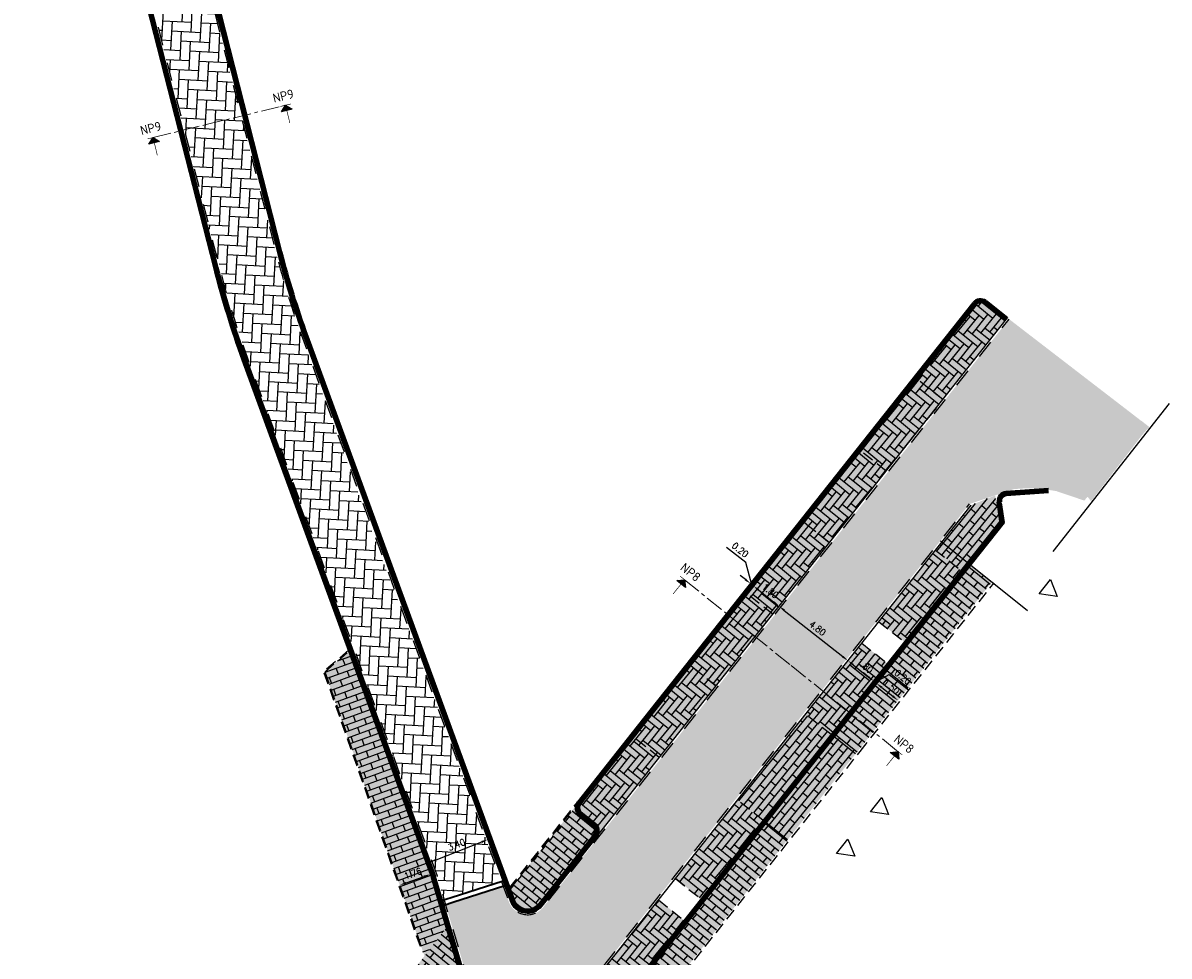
# Model space of a CAD drawing. Header units: metres. Extents: x 183890 to 185675, y 327401 to 328446.
# Tile 14 of 69: x 184147 to 184210, y 327763 to 327815. Entities that reach past the tile are written whole.
import ezdxf
from ezdxf.enums import TextEntityAlignment as Align

# ---------------------------------------------------------------- set-up
doc = ezdxf.new("R2010")
doc.units = ezdxf.units.M
doc.header["$LTSCALE"] = 0.2
doc.header["$PDMODE"] = 35
doc.header["$PDSIZE"] = 0.2
for name, pattern in [('DASHED', [200, 100, -100]), ('HIDDEN', [9.525, 6.35, -3.175]), ('HIDDEN2', [4.7625, 3.175, -1.5875]), ('VH-GELEIDEBAND_50X200', [8, 4, -2, 0, -2]), ('XX-CENTER', [8, 5, -1, 1, -1])]:
    doc.linetypes.add(name, pattern=pattern)
for name, color, linetype, lineweight in [('N-WE-VH-KANTOPSLUITING_GELEIDEBAND_50X200-G', 1, 'VH-GELEIDEBAND_50X200', 35), ('V-WE-RI-HWA_GOOT_ROOSTERGOOT-G', 150, 'CONTINUOUS-V', 35), ('X-XX-AL-AANPIJLING-T25', 7, 'Continuous', 25), ('X-XX-AL-M', 7, 'Continuous', 18), ('X-XX-AL-T25', 7, 'Continuous', 25), ('X-XX-AL-VERWIJZING_DOORSNEDE-G', 7, 'XX-CENTER', 18)]:
    doc.layers.add(name, color=color, linetype=linetype, lineweight=lineweight)
for name, color, linetype in [('O_WEGEN_A_ASFALT', 252, 'Continuous'), ('O_WEGEN_A_BSS', 41, 'Continuous'), ('O_WEGEN_A_TROTTOIR', 252, 'Continuous'), ('O_WEGEN_L_1STREK BSS', 3, 'Continuous'), ('O_WEGEN_L_2STREK', 3, 'Continuous'), ('O_WEGEN_L_OB 60x200', 2, 'HIDDEN'), ('O_WEGEN_L_P-VAK', 6, 'HIDDEN2'), ('O_WEGEN_T_MAATVOERING', 1, 'Continuous'), ('Z_ZZZ_L_AAND_INRITTEN', 2, 'Continuous'), ('Z_ZZZ_Z_WERKGRENS', 3, 'FENCELINE2')]:
    doc.layers.add(name, color=color, linetype=linetype)
doc.styles.add('NLCS-ISO', font='NLCS-ISO.ttf')
doc.styles.add('ROMANS', font='romans.shx', dxfattribs={"width": 0.9})
doc.styles.get("Standard").update_dxf_attribs({"font": 'arial.ttf'})
doc.linetypes.add('CONTINUOUS-V', pattern='A,3.5,[24,NLCS.SHX,S=0.5,R=0,X=0,Y=0],3.5', length=7)
doc.linetypes.add('FENCELINE2', pattern='A,6.35,-2.54,[132,ltypeshp.shx,S=2.54,R=0,X=-2.54,Y=0],-2.54,25.4', length=36.83)
doc.dimstyles.new('1_200', dxfattribs={"dimscale": 0.2, "dimtxt": 1.8, "dimasz": 1.8, "dimexe": 1.8, "dimexo": 0.625, "dimgap": 0.9, "dimtad": 1, "dimlfac": -1, "dimzin": 0, "dimdsep": 46, "dimtxsty": 'ROMANS', "dimcen": 0.9, "dimse1": 1, "dimse2": 1, "dimadec": 0, "dimazin": 0, "dimtfac": 1, "dimtix": 1, "dimtofl": 0, "dimtmove": 2, "dimatfit": 3, "dimfxl": 1, "dimtolj": 1, "dimtzin": 0, "dimarcsym": 0})
pattern_1 = [(51, (0, 0), (0.2491735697, 1.1300193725), [0.345, -0.345]), (141, (0, 0), (-0.2171155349, -0.2681153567), [])]
pattern_2 = [(141, (0, 0), (-0.4852308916, -0.0509998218), [1.38, -0.69]), (51, (-0.65135, -0.80435), (-0.4852308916, -0.0509998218), [1.38, -0.69])]

# ---------------------------------------------------------------- blocks, each defined once
blk = doc.blocks.new('*D31')
at = {"layer": 'Defpoints', "color": 0, "transparency": 16777216}
for p in [(184186.614, 327783.244), (184188.025, 327782.127), (184188.374, 327782.568)]:
    blk.add_point(p, dxfattribs=at)
at = {"layer": 'X-XX-AL-M', "color": 0, "lineweight": -2, "transparency": 16777216}
blk.add_line((184187.245, 327783.462), (184188.092, 327782.791), dxfattribs=at)
at = {"layer": 'X-XX-AL-M', "color": 0, "transparency": 16777216}
for points in [[(184187.283, 327783.509), (184187.208, 327783.415), (184186.963, 327783.685)], [(184188.129, 327782.838), (184188.055, 327782.744), (184188.374, 327782.568)]]:
    blk.add_solid(points, dxfattribs=at)
at = {"layer": 'X-XX-AL-M', "color": 0, "transparency": 16777216, "insert": (184187.892, 327783.409), "char_height": 0.36, "attachment_point": 5, "rotation": 321.61891, "style": 'ROMANS'}
blk.add_mtext('\\A1;1.80', dxfattribs=at)
blk = doc.blocks.new('*D32')
at = {"layer": 'Defpoints', "color": 0, "transparency": 16777216}
for p in [(184188.025, 327782.127), (184192.137, 327779.587), (184191.788, 327779.146)]:
    blk.add_point(p, dxfattribs=at)
at = {"layer": 'X-XX-AL-M', "color": 0, "lineweight": -2, "transparency": 16777216}
blk.add_line((184188.656, 327782.344), (184191.855, 327779.811), dxfattribs=at)
at = {"layer": 'X-XX-AL-M', "color": 0, "transparency": 16777216}
for points in [[(184188.694, 327782.391), (184188.619, 327782.297), (184188.374, 327782.568)], [(184191.892, 327779.858), (184191.817, 327779.764), (184192.137, 327779.587)]]:
    blk.add_solid(points, dxfattribs=at)
at = {"layer": 'X-XX-AL-M', "color": 0, "transparency": 16777216, "insert": (184190.479, 327781.36), "char_height": 0.36, "attachment_point": 5, "rotation": 321.61891, "style": 'ROMANS'}
blk.add_mtext('\\A1;4.80', dxfattribs=at)
blk = doc.blocks.new('*D33')
at = {"layer": 'Defpoints', "color": 0, "transparency": 16777216}
for p in [(184186.457, 327783.369), (184186.614, 327783.244), (184186.963, 327783.685)]:
    blk.add_point(p, dxfattribs=at)
at = {"layer": 'X-XX-AL-M', "color": 0, "lineweight": -2, "transparency": 16777216}
for p, q in [((184186.55, 327784.955), (184185.494, 327785.791)), ((184186.885, 327783.747), (184186.55, 327784.955)), ((184186.524, 327784.033), (184186.242, 327784.257)), ((184186.806, 327783.809), (184186.963, 327783.685)), ((184187.245, 327783.462), (184187.528, 327783.238))]:
    blk.add_line(p, q, dxfattribs=at)
at = {"layer": 'X-XX-AL-M', "color": 0, "transparency": 16777216}
for points in [[(184186.561, 327784.08), (184186.487, 327783.986), (184186.806, 327783.809)], [(184187.283, 327783.509), (184187.208, 327783.415), (184186.963, 327783.685)]]:
    blk.add_solid(points, dxfattribs=at)
at = {"layer": 'X-XX-AL-M', "color": 0, "transparency": 16777216, "insert": (184186.246, 327785.655), "char_height": 0.36, "attachment_point": 5, "rotation": 321.61891, "style": 'ROMANS'}
blk.add_mtext('\\A1;0.20', dxfattribs=at)
blk = doc.blocks.new('*D34')
at = {"layer": 'Defpoints', "color": 0, "transparency": 16777216}
for p in [(184191.788, 327779.146), (184193.548, 327778.47), (184193.199, 327778.029)]:
    blk.add_point(p, dxfattribs=at)
at = {"layer": 'X-XX-AL-M', "color": 0, "lineweight": -2, "transparency": 16777216}
blk.add_line((184192.419, 327779.364), (184193.266, 327778.693), dxfattribs=at)
at = {"layer": 'X-XX-AL-M', "color": 0, "transparency": 16777216}
for points in [[(184192.456, 327779.411), (184192.382, 327779.317), (184192.137, 327779.587)], [(184193.303, 327778.74), (184193.228, 327778.646), (184193.548, 327778.47)]]:
    blk.add_solid(points, dxfattribs=at)
at = {"layer": 'X-XX-AL-M', "color": 0, "transparency": 16777216, "insert": (184193.066, 327779.311), "char_height": 0.36, "attachment_point": 5, "rotation": 321.61891, "style": 'ROMANS'}
blk.add_mtext('\\A1;1.80', dxfattribs=at)
blk = doc.blocks.new('*D35')
at = {"layer": 'Defpoints', "color": 0, "transparency": 16777216}
for p in [(184193.705, 327778.346), (184193.199, 327778.029), (184193.355, 327777.905)]:
    blk.add_point(p, dxfattribs=at)
at = {"layer": 'X-XX-AL-M', "color": 0, "lineweight": -2, "transparency": 16777216}
for p, q in [((184193.266, 327778.693), (184192.983, 327778.917)), ((184193.626, 327778.408), (184194.392, 327778.827)), ((184194.392, 327778.827), (184195.448, 327777.991)), ((184193.548, 327778.47), (184193.705, 327778.346)), ((184193.987, 327778.122), (184194.269, 327777.899))]:
    blk.add_line(p, q, dxfattribs=at)
at = {"layer": 'X-XX-AL-M', "color": 0, "transparency": 16777216}
for points in [[(184193.303, 327778.74), (184193.228, 327778.646), (184193.548, 327778.47)], [(184194.024, 327778.169), (184193.95, 327778.075), (184193.705, 327778.346)]]:
    blk.add_solid(points, dxfattribs=at)
at = {"layer": 'X-XX-AL-M', "color": 0, "transparency": 16777216, "insert": (184195.144, 327778.691), "char_height": 0.36, "attachment_point": 5, "rotation": 321.61891, "style": 'ROMANS'}
blk.add_mtext('\\A1;0.20', dxfattribs=at)
blk = doc.blocks.new('*D36')
at = {"layer": 'Defpoints', "color": 0, "transparency": 16777216}
for p in [(184193.355, 327777.905), (184194.531, 327776.973), (184194.88, 327777.414)]:
    blk.add_point(p, dxfattribs=at)
at = {"layer": 'X-XX-AL-M', "color": 0, "lineweight": -2, "transparency": 16777216}
blk.add_line((184193.987, 327778.122), (184194.598, 327777.638), dxfattribs=at)
at = {"layer": 'X-XX-AL-M', "color": 0, "transparency": 16777216}
for points in [[(184194.024, 327778.169), (184193.95, 327778.075), (184193.705, 327778.346)], [(184194.636, 327777.685), (184194.561, 327777.591), (184194.88, 327777.414)]]:
    blk.add_solid(points, dxfattribs=at)
at = {"layer": 'X-XX-AL-M', "color": 0, "transparency": 16777216, "insert": (184194.516, 327778.162), "char_height": 0.36, "attachment_point": 5, "rotation": 321.61891, "style": 'ROMANS'}
blk.add_mtext('\\A1;1.50', dxfattribs=at)
blk = doc.blocks.new('*D52')
at = {"layer": 'Defpoints', "color": 0, "transparency": 16777216}
for p in [(184166.866, 327769.415), (184168.526, 327770.003), (184169.276, 327767.89)]:
    blk.add_point(p, dxfattribs=at)
at = {"layer": 'X-XX-AL-M', "color": 0, "lineweight": -2, "transparency": 16777216}
blk.add_line((184167.955, 327767.422), (184168.936, 327767.77), dxfattribs=at)
at = {"layer": 'X-XX-AL-M', "color": 0, "transparency": 16777216}
for points in [[(184168.916, 327767.826), (184168.956, 327767.713), (184169.276, 327767.89)], [(184167.935, 327767.478), (184167.975, 327767.365), (184167.616, 327767.301)]]:
    blk.add_solid(points, dxfattribs=at)
at = {"layer": 'X-XX-AL-M', "color": 0, "transparency": 16777216, "insert": (184168.325, 327767.935), "char_height": 0.36, "attachment_point": 5, "rotation": 19.52234, "style": 'ROMANS'}
blk.add_mtext('\\A1;1.76', dxfattribs=at)
blk = doc.blocks.new('pijldrsn')
at = {"linetype": 'Continuous'}
blk.add_hatch(color=256, dxfattribs=at).paths.add_polyline_path([(-3, -3), (0, 0), (3, -3)])
for p, q in [((-3, -3), (0, 0)), ((0, 0), (3, -3)), ((0, 0), (0, -3)), ((0, 0), (0, 0)), ((0, 0), (0, 0)), ((0, 0), (0, 0)), ((3, -3), (-3, -3))]:
    blk.add_line(p, q, dxfattribs=at)
at = {"linetype": 'Continuous', "const_width": 0.35}
for points in [[(-3, 0), (3, 0)], [(0, 0), (0, -10)]]:
    blk.add_lwpolyline(points, dxfattribs=at)
at = {"flags": 11}
for tag, p in [('TEXTAT', (0, -65)), ('TEXTHG', (0.02, -71.78))]:
    blk.add_attdef(tag, text='', height=5, dxfattribs=at).set_placement(p, align=Align.TOP_CENTER)
blk = doc.blocks.new('*D90')
at = {"layer": 'Defpoints', "color": 0, "transparency": 16777216}
for p in [(184172.431, 327769.795), (184172.519, 327769.569), (184169.351, 327768.333)]:
    blk.add_point(p, dxfattribs=at)
at = {"layer": 'O_WEGEN_T_MAATVOERING', "color": 0, "lineweight": -2, "transparency": 16777216}
blk.add_line((184169.598, 327768.689), (184172.095, 327769.664), dxfattribs=at)
at = {"layer": 'O_WEGEN_T_MAATVOERING', "color": 0, "transparency": 16777216}
for points in [[(184172.074, 327769.72), (184172.117, 327769.608), (184172.431, 327769.795)], [(184169.576, 327768.745), (184169.62, 327768.633), (184169.263, 327768.558)]]:
    blk.add_solid(points, dxfattribs=at)
at = {"layer": 'O_WEGEN_T_MAATVOERING', "color": 0, "transparency": 16777216, "insert": (184170.716, 327769.512), "char_height": 0.36, "attachment_point": 5, "rotation": 21.32049, "style": 'ROMANS'}
blk.add_mtext('\\A1;3.40', dxfattribs=at)

msp = doc.modelspace()

# ---------------------------------------------------------------- hatches: boundary and pattern name
at = {"layer": 'O_WEGEN_A_ASFALT'}
msp.add_hatch(color=256, dxfattribs=at).paths.add_polyline_path([(184205.444, 327788.317), (184205.129, 327788.743), (184208.21, 327792.716), (184208.602, 327792.405)])
at = {"layer": 'O_WEGEN_A_BSS'}
h = msp.add_hatch(dxfattribs=at)
h.set_pattern_fill('AVH-BSS_KEIFORMAAT_ELLEBOOG', color=252, scale=5, angle=87, pattern_type=2)
h.set_pattern_definition([(87, (0, 0), (-0.4968041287, 0.5517568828), [1.575, -0.525]), (357, (-1.04856, 0.05495), (-0.4968041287, 0.5517568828), [1.575, -0.525])])
edge = h.paths.add_edge_path()
edge.add_line((184145.232, 327831.619), (184148.314, 327828.376))
edge.add_line((184148.314, 327828.376), (184148.661, 327827.998))
edge.add_arc((184137.368, 327817.974), 15.1, 21.79987, 41.59056, ccw=False)
edge.add_arc((184100.392, 327802.084), 55.343, 17.47039, 22.85829, ccw=False)
edge.add_line((184153.181, 327818.698), (184153.682, 327816.98))
edge.add_line((184153.682, 327816.98), (184153.955, 327815.936))
edge.add_line((184153.955, 327815.936), (184154.206, 327814.951))
edge.add_line((184154.206, 327814.951), (184154.693, 327813.042))
edge.add_line((184154.693, 327813.042), (184155.94, 327808.157))
edge.add_line((184155.94, 327808.157), (184157.171, 327803.332))
edge.add_line((184157.171, 327803.332), (184158.489, 327798.47))
edge.add_line((184158.489, 327798.47), (184159.47, 327795.623))
edge.add_line((184159.47, 327795.623), (184161.159, 327791.006))
edge.add_line((184161.159, 327791.006), (184163.249, 327785.296))
edge.add_line((184163.249, 327785.296), (184165.31, 327779.664))
edge.add_line((184165.31, 327779.664), (184169.636, 327767.843))
edge.add_line((184169.636, 327767.843), (184170.036, 327766.502))
edge.add_line((184170.036, 327766.502), (184173.166, 327767.509))
edge.add_line((184173.166, 327767.509), (184171.514, 327772.023))
edge.add_line((184171.514, 327772.023), (184169.798, 327776.714))
edge.add_line((184169.798, 327776.714), (184168.074, 327781.396))
edge.add_line((184168.074, 327781.396), (184166.634, 327785.156))
edge.add_line((184166.634, 327785.156), (184162.279, 327797.258))
edge.add_line((184162.279, 327797.258), (184161.497, 327799.572))
edge.add_arc((184221.613, 327817.903), 62.848, 193.58924, 196.95845, ccw=False)
edge.add_line((184160.524, 327803.137), (184159.286, 327807.987))
edge.add_line((184159.286, 327807.987), (184158.027, 327812.921))
edge.add_line((184158.027, 327812.921), (184156.971, 327817.058))
edge.add_line((184156.971, 327817.058), (184156.571, 327818.534))
edge.add_arc((184106.974, 327804.297), 51.6, 16.01627, 21.79987)
edge.add_line((184154.884, 327823.459), (184152.949, 327828.297))
edge.add_arc((184134.472, 327820.906), 19.9, 21.79987, 43.53779)
edge.add_line((184148.898, 327834.614), (184148.656, 327834.869))
edge.add_line((184148.656, 327834.869), (184145.232, 327831.619))
h = msp.add_hatch(dxfattribs=at)
h.set_pattern_fill('AVH-BSS_DIKFORMAAT_ELLEBOOG', color=252, scale=5, angle=141, style=0, pattern_type=2)
h.set_pattern_definition(pattern_2)
h.paths.add_polyline_path([(184177.305, 327771.484), (184179.986, 327774.865), (184183.093, 327778.782), (184185.512, 327781.828), (184188.618, 327785.746), (184191.724, 327789.665), (184194.813, 327793.596), (184198.293, 327797.951), (184199.338, 327799.31), (184200.753, 327798.197), (184199.716, 327796.848), (184194.234, 327789.966), (184191.129, 327786.046), (184190.029, 327784.628), (184186.923, 327780.71), (184184.484, 327777.64), (184181.377, 327773.722), (184178.714, 327770.365)])
h = msp.add_hatch(color=254, dxfattribs=at)
edge = h.paths.add_edge_path()
edge.add_arc((184199.388, 327798.889), 0.3, 51.80637, 132.73084)
edge.add_line((184199.184, 327799.109), (184198.274, 327797.966))
edge.add_line((184198.274, 327797.966), (184185.5, 327781.838))
edge.add_line((184185.5, 327781.838), (184183.085, 327778.789))
edge.add_line((184183.085, 327778.789), (184177.48, 327771.706))
edge.add_arc((184177.725, 327771.532), 0.3, 144.61536, 226.74544)
edge.add_line((184177.519, 327771.314), (184178.323, 327770.676))
edge.add_arc((184178.013, 327770.284), 0.5, -38.33979, 51.61891, ccw=False)
edge.add_line((184178.405, 327769.974), (184181.377, 327773.722))
edge.add_line((184181.377, 327773.722), (184184.484, 327777.64))
edge.add_line((184184.484, 327777.64), (184186.923, 327780.71))
edge.add_line((184186.923, 327780.71), (184190.029, 327784.628))
edge.add_line((184190.029, 327784.628), (184191.129, 327786.046))
edge.add_line((184191.129, 327786.046), (184194.234, 327789.966))
edge.add_line((184194.234, 327789.966), (184199.716, 327796.848))
edge.add_line((184199.716, 327796.848), (184200.753, 327798.197))
edge.add_line((184200.753, 327798.197), (184199.573, 327799.125))
h = msp.add_hatch(dxfattribs=at)
h.set_pattern_fill('AVH-BSS_KEIFORMAAT_ELLEBOOG', color=252, scale=5, angle=87, pattern_type=2)
h.set_pattern_definition([(87, (184447.31307, 327470.7062), (-0.4968041, 0.5517569), [1.575, -0.525]), (357, (184446.2645, 327470.76117), (-0.4968041, 0.5517569), [1.575, -0.525])])
edge = h.paths.add_edge_path()
edge.add_line((184159.801, 327738.926), (184142.375, 327716.956))
edge.add_line((184142.375, 327716.956), (184139.828, 327715.357))
edge.add_line((184139.828, 327715.357), (184138.44, 327713.629))
edge.add_line((184138.44, 327713.629), (184127.799, 327700.234))
edge.add_arc((184131.797, 327697.059), 5.105, 141.5375, 220.89387)
edge.add_line((184127.938, 327693.717), (184117.943, 327704.75))
edge.add_arc((184121.727, 327708.177), 5.105, 222.16589, 321.5375)
edge.add_line((184125.724, 327705.001), (184134.854, 327716.495))
edge.add_line((184134.854, 327716.495), (184138.164, 327720.612))
edge.add_line((184138.164, 327720.612), (184141.609, 327723.377))
edge.add_line((184141.609, 327723.377), (184156.204, 327741.779))
edge.add_line((184156.204, 327741.779), (184171.125, 327760.6))
edge.add_line((184171.125, 327760.6), (184171.238, 327760.743))
edge.add_arc((184170.387, 327761.448), 1.105, 320.41563, 379.07483)
edge.add_line((184171.431, 327761.809), (184170.121, 327766.214))
edge.add_line((184170.121, 327766.214), (184173.27, 327767.225))
edge.add_line((184173.27, 327767.225), (184173.571, 327766.402))
edge.add_arc((184174.604, 327766.78), 1.1, 200.1017, 321.66021)
edge.add_line((184175.467, 327766.098), (184182.275, 327774.699))
edge.add_line((184182.275, 327774.699), (184200.96, 327798.288))
edge.add_line((184200.96, 327798.288), (184208.631, 327792.382))
edge.add_line((184208.631, 327792.382), (184205.075, 327788.354))
edge.add_line((184205.075, 327788.354), (184203.54, 327788.874))
edge.add_line((184203.54, 327788.874), (184202.799, 327788.988))
edge.add_line((184202.799, 327788.988), (184201.993, 327789.033))
edge.add_line((184201.993, 327789.033), (184201.226, 327788.983))
edge.add_line((184201.226, 327788.983), (184198.801, 327788.17))
edge.add_line((184198.801, 327788.17), (184185.875, 327771.851))
edge.add_line((184185.875, 327771.851), (184174.724, 327757.751))
edge.add_line((184174.724, 327757.751), (184159.802, 327738.929))
edge.add_line((184159.802, 327738.929), (184159.801, 327738.926))
h = msp.add_hatch(dxfattribs=at)
h.set_pattern_fill('AVH-BSS_DIKFORMAAT_HALFST', color=252, scale=5, angle=141, style=0, pattern_type=2)
h.set_pattern_definition([(141, (54.49643, 68.7613), (-1.1300193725, 0.2491735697), [0.345, -0.345]), (231, (54.49643, 68.76128), (0.2681153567, -0.2171155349), [])])
h.paths.add_polyline_path([(184196.942, 327785.638), (184198.883, 327788.105), (184200.197, 327788.634), (184200.477, 327787.218), (184198.352, 327784.519)])
for color, points in [(254, [(184196.942, 327785.638), (184198.883, 327788.105), (184200.197, 327788.634), (184200.477, 327787.218), (184198.352, 327784.519)]), (254, [(184198.345, 327784.523), (184196.934, 327785.641), (184196.514, 327785.109), (184193.833, 327781.729), (184195.243, 327780.609), (184197.905, 327783.967)]), (256, [(184198.842, 327784.831), (184200.012, 327783.893), (184196.153, 327779.015), (184192.558, 327774.482), (184191.383, 327775.415), (184194.978, 327779.947)]), (256, [(184168.964, 327763.419), (184170.173, 327764.983), (184169.363, 327767.718), (184164.829, 327780.106), (184163.511, 327778.97), (184165.866, 327772.264)]), (254, [(184189.821, 327776.66), (184191.227, 327775.539), (184194.307, 327779.435), (184192.896, 327780.548)]), (254, [(184186.107, 327771.958), (184189.831, 327776.653), (184191.241, 327775.537), (184187.516, 327770.838)]), (256, [(184192.556, 327774.48), (184191.383, 327775.415), (184187.661, 327770.715), (184188.834, 327769.78)]), (254, [(184182.693, 327767.658), (184186.097, 327771.962), (184187.504, 327770.84), (184184.103, 327766.539)]), (256, [(184187.661, 327770.715), (184188.834, 327769.78), (184184.979, 327764.893), (184181.384, 327760.361), (184180.209, 327761.293), (184183.804, 327765.825)])]:
    msp.add_hatch(color=color, dxfattribs=at).paths.add_polyline_path(points)
h = msp.add_hatch(dxfattribs=at)
h.set_pattern_fill('AVH-BSS_DIKFORMAAT_ELLEBOOG', color=252, scale=5, angle=141, style=0, pattern_type=2)
h.set_pattern_definition(pattern_2)
h.paths.add_polyline_path([(184198.345, 327784.523), (184196.934, 327785.641), (184196.514, 327785.109), (184193.833, 327781.729), (184195.243, 327780.609), (184197.905, 327783.967)])
h = msp.add_hatch(dxfattribs=at)
h.set_pattern_fill('AVH-BSS_DIKFORMAAT_HALFST', color=252, scale=5, angle=51, style=0, pattern_type=2)
h.set_pattern_definition(pattern_1)
h.paths.add_polyline_path([(184198.842, 327784.831), (184200.012, 327783.893), (184196.153, 327779.015), (184192.558, 327774.482), (184191.383, 327775.415), (184194.978, 327779.947)])
h = msp.add_hatch(dxfattribs=at)
h.set_pattern_fill('AVH-BSS_DIKFORMAAT_HALFST', color=252, scale=5, angle=110, style=0, pattern_type=2)
h.set_pattern_definition([(110, (0, 0), (-0.8402817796, 0.79558643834), [0.345, -0.345]), (200, (0, 0), (0.11799694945, -0.32419395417), [])])
h.paths.add_polyline_path([(184168.962, 327763.416), (184170.173, 327764.983), (184169.363, 327767.718), (184164.829, 327780.106), (184163.511, 327778.97), (184165.866, 327772.264)])
h = msp.add_hatch(dxfattribs=at)
h.set_pattern_fill('AVH-BSS_DIKFORMAAT_ELLEBOOG', color=252, scale=5, angle=141, style=0, pattern_type=2)
h.set_pattern_definition(pattern_2)
h.paths.add_polyline_path([(184189.821, 327776.66), (184191.227, 327775.539), (184194.307, 327779.435), (184192.896, 327780.548)])
h = msp.add_hatch(dxfattribs=at)
h.set_pattern_fill('AVH-BSS_DIKFORMAAT_HALFST', color=252, scale=5, angle=141, style=0, pattern_type=2)
h.set_pattern_definition([(141, (43.661, 55.0811), (-1.1300193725, 0.2491735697), [0.345, -0.345]), (231, (43.661, 55.0811), (0.2681153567, -0.2171155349), [])])
h.paths.add_polyline_path([(184186.107, 327771.958), (184189.831, 327776.653), (184191.241, 327775.537), (184187.516, 327770.838)])
h = msp.add_hatch(dxfattribs=at)
h.set_pattern_fill('AVH-BSS_DIKFORMAAT_HALFST', color=252, scale=5, angle=141, style=0, pattern_type=2)
h.set_pattern_definition([(141, (0, 0), (-1.1300193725, 0.2491735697), [0.345, -0.345]), (231, (0, 0), (0.2681153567, -0.2171155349), [])])
h.paths.add_polyline_path([(184192.556, 327774.48), (184191.383, 327775.415), (184187.661, 327770.715), (184188.834, 327769.78)])
h = msp.add_hatch(dxfattribs=at)
h.set_pattern_fill('AVH-BSS_DIKFORMAAT_ELLEBOOG', color=252, scale=5, angle=141, style=0, pattern_type=2)
h.set_pattern_definition([(141, (26.40693, 33.33182), (-0.4852308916, -0.0509998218), [1.38, -0.69]), (51, (25.7556, 32.52747), (-0.4852308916, -0.0509998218), [1.38, -0.69])])
h.paths.add_polyline_path([(184182.693, 327767.658), (184186.097, 327771.962), (184187.504, 327770.84), (184184.103, 327766.539)])
h = msp.add_hatch(color=256, dxfattribs=at)
edge = h.paths.add_edge_path()
edge.add_arc((184178.013, 327770.284), 0.3, 321.66021, 411.61891)
edge.add_line((184178.199, 327770.519), (184177.415, 327771.14))
edge.add_arc((184177.725, 327771.532), 0.5, 170.01784, 231.62018, ccw=False)
edge.add_line((184177.233, 327771.619), (184173.643, 327767.08))
edge.add_line((184173.643, 327767.08), (184173.853, 327766.506))
edge.add_arc((184174.604, 327766.78), 0.8, 200.1017, 321.66021)
edge.add_line((184175.232, 327766.284), (184178.248, 327770.098))
h = msp.add_hatch(dxfattribs=at)
h.set_pattern_fill('AVH-BSS_DIKFORMAAT_HALFST', color=252, scale=5, angle=51, style=0, pattern_type=2)
h.set_pattern_definition([(51, (-20.93085, -7.7802), (0.2491735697, 1.1300193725), [0.345, -0.345]), (141, (-20.93085, -7.78022), (-0.2171155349, -0.2681153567), [])])
edge = h.paths.add_edge_path()
edge.add_arc((184178.013, 327770.284), 0.3, 321.66021, 411.61749)
edge.add_line((184178.199, 327770.519), (184178.434, 327770.333))
edge.add_line((184178.434, 327770.333), (184177.07, 327771.413))
edge.add_line((184177.07, 327771.413), (184173.643, 327767.08))
edge.add_line((184173.643, 327767.08), (184173.853, 327766.506))
edge.add_arc((184174.604, 327766.78), 0.8, 200.1017, 321.66021)
edge.add_line((184175.232, 327766.284), (184178.248, 327770.098))
h = msp.add_hatch(dxfattribs=at)
h.set_pattern_fill('AVH-BSS_DIKFORMAAT_HALFST', color=252, scale=5, angle=51, style=0, pattern_type=2)
h.set_pattern_definition(pattern_1)
h.paths.add_polyline_path([(184187.661, 327770.715), (184188.834, 327769.78), (184184.979, 327764.893), (184181.384, 327760.361), (184180.209, 327761.293), (184183.804, 327765.825)])
h = msp.add_hatch(dxfattribs=at)
h.set_pattern_fill('AVH-BSS_DIKFORMAAT_ELLEBOOG', color=252, scale=5, angle=141, style=0, pattern_type=2)
h.set_pattern_definition(pattern_2)
h.paths.add_polyline_path([(184176.335, 327756.717), (184174.925, 327757.836), (184174.224, 327756.949), (184171.543, 327753.569), (184172.952, 327752.449), (184175.615, 327755.807)])
h.paths.add_polyline_path([(184178.642, 327762.537), (184180.052, 327761.418), (184183.175, 327765.366), (184181.769, 327766.49)])
h = msp.add_hatch(color=254, dxfattribs=at)
h.paths.add_polyline_path([(184176.335, 327756.717), (184174.925, 327757.836), (184174.224, 327756.949), (184171.543, 327753.569), (184172.952, 327752.449), (184175.615, 327755.807)])
h.paths.add_polyline_path([(184178.642, 327762.537), (184180.052, 327761.418), (184183.175, 327765.366), (184181.769, 327766.49)])
h = msp.add_hatch(dxfattribs=at)
h.set_pattern_fill('AVH-BSS_DIKFORMAAT_HALFST', color=252, scale=5, angle=51, style=0, pattern_type=2)
h.set_pattern_definition(pattern_1)
edge = h.paths.add_edge_path()
edge.add_line((184168.877, 327761.153), (184160.884, 327751.07))
edge.add_line((184160.884, 327751.07), (184159.703, 327752.005))
edge.add_line((184159.703, 327752.005), (184159.92, 327752.25))
edge.add_line((184159.92, 327752.25), (184165.93, 327759.81))
edge.add_line((184165.93, 327759.81), (184167.99, 327762.16))
edge.add_line((184167.99, 327762.16), (184170.173, 327764.983))
edge.add_line((184170.173, 327764.983), (184171.143, 327761.709))
edge.add_arc((184170.387, 327761.448), 0.8, -39.58437, 19.07483, ccw=False)
edge.add_line((184171.003, 327760.938), (184170.289, 327760.037))
edge.add_line((184170.289, 327760.037), (184168.877, 327761.153))
h = msp.add_hatch(color=256, dxfattribs=at)
edge = h.paths.add_edge_path()
edge.add_arc((184170.24, 327760.458), 0.3, 231.66021, 320.62084)
edge.add_line((184170.472, 327760.267), (184171.003, 327760.938))
edge.add_arc((184170.387, 327761.448), 0.8, 320.41563, 379.07483)
edge.add_line((184171.143, 327761.709), (184170.173, 327764.983))
edge.add_line((184170.173, 327764.983), (184167.99, 327762.16))
edge.add_line((184167.99, 327762.16), (184165.93, 327759.81))
edge.add_line((184165.93, 327759.81), (184159.92, 327752.25))
edge.add_line((184159.92, 327752.25), (184159.704, 327752.006))
edge.add_line((184159.704, 327752.006), (184160.884, 327751.07))
edge.add_line((184160.884, 327751.07), (184168.567, 327760.762))
edge.add_arc((184168.959, 327760.451), 0.5, 51.66021, 141.59458, ccw=False)
edge.add_line((184169.269, 327760.843), (184170.054, 327760.222))
at = {"layer": 'O_WEGEN_A_TROTTOIR'}
h = msp.add_hatch(dxfattribs=at)
h.set_pattern_fill('ANSI37', color=256, scale=0.1, style=0)
h.set_pattern_definition([(82.34754, (184037.04, 327702.93264), (-0.31467236, 0.0422795), []), (172.34754, (184037.04, 327702.93264), (-0.0422795, -0.31467236), [])])
edge = h.paths.add_edge_path()
edge.add_line((184170.924, 327916.789), (184168.162, 327914.068))
edge.add_line((184168.162, 327914.068), (184184.454, 327898.671))
edge.add_line((184184.454, 327898.671), (184178.245, 327892.018))
edge.add_line((184178.245, 327892.018), (184159.774, 327870.508))
edge.add_line((184159.774, 327870.508), (184152.066, 327861.389))
edge.add_line((184152.066, 327861.389), (184143.137, 327850.82))
edge.add_line((184143.137, 327850.82), (184133.161, 327839.094))
edge.add_line((184133.161, 327839.094), (184128.053, 327832.995))
edge.add_line((184128.053, 327832.995), (184120.988, 327824.56))
edge.add_line((184120.988, 327824.56), (184113.527, 327816.631))
edge.add_line((184113.527, 327816.631), (184112.276, 327815.34))
edge.add_line((184112.276, 327815.34), (184109.326, 327812.041))
edge.add_line((184109.326, 327812.041), (184106.376, 327808.742))
edge.add_line((184106.376, 327808.742), (184101.891, 327803.637))
edge.add_line((184101.891, 327803.637), (184098.017, 327799.213))
edge.add_line((184098.017, 327799.213), (184094.485, 327795.152))
edge.add_line((184094.485, 327795.152), (184089.864, 327789.84))
edge.add_line((184089.864, 327789.84), (184080.507, 327778.997))
edge.add_line((184080.507, 327778.997), (184072.107, 327769.269))
edge.add_line((184072.107, 327769.269), (184069.467, 327766.038))
edge.add_line((184069.467, 327766.038), (184065.885, 327762.22))
edge.add_line((184065.885, 327762.22), (184062.772, 327758.415))
edge.add_line((184062.772, 327758.415), (184057.054, 327752.018))
edge.add_line((184057.054, 327752.018), (184050.046, 327744.11))
edge.add_line((184050.046, 327744.11), (184035.761, 327727.99))
edge.add_line((184035.761, 327727.99), (184036.834, 327727.033))
edge.add_line((184036.834, 327727.033), (184058.029, 327750.82))
edge.add_line((184058.029, 327750.82), (184057.932, 327750.907))
edge.add_line((184057.932, 327750.907), (184061.66, 327755.088))
edge.add_line((184061.66, 327755.088), (184061.757, 327755.001))
edge.add_line((184061.757, 327755.001), (184064.659, 327758.271))
edge.add_line((184064.659, 327758.271), (184064.561, 327758.357))
edge.add_line((184064.561, 327758.357), (184067.53, 327761.739))
edge.add_line((184067.53, 327761.739), (184067.627, 327761.654))
edge.add_line((184067.627, 327761.654), (184078.206, 327773.709))
edge.add_line((184078.206, 327773.709), (184078.361, 327773.885))
edge.add_line((184078.361, 327773.885), (184078.263, 327773.97))
edge.add_line((184078.263, 327773.97), (184081.891, 327778.104))
edge.add_line((184081.891, 327778.104), (184081.988, 327778.019))
edge.add_line((184081.988, 327778.019), (184084.84, 327781.269))
edge.add_line((184084.84, 327781.269), (184084.743, 327781.355))
edge.add_line((184084.743, 327781.355), (184088.37, 327785.489))
edge.add_line((184088.37, 327785.489), (184088.468, 327785.403))
edge.add_line((184088.468, 327785.403), (184089.318, 327786.372))
edge.add_line((184089.318, 327786.372), (184095.901, 327793.873))
edge.add_line((184095.901, 327793.873), (184100.978, 327799.659))
edge.add_line((184100.978, 327799.659), (184100.881, 327799.745))
edge.add_line((184100.881, 327799.745), (184105.564, 327805.081))
edge.add_line((184105.564, 327805.081), (184105.661, 327804.995))
edge.add_line((184105.661, 327804.995), (184112.262, 327812.517))
edge.add_arc((184105.116, 327818.961), 9.623, 317.95753, 319.50613)
edge.add_arc((184109.212, 327809.14), 4.81, 47.95753, 49.50613)
edge.add_arc((184002.516, 327911.605), 147.727, 318.02167, 319.57028)
edge.add_arc((184118.172, 327819.388), 4.81, 228.19984, 229.74844)
edge.add_arc((183832.849, 328064.273), 376.066, 318.62851, 320.20152)
edge.add_line((184121.781, 327823.558), (184121.682, 327823.642))
edge.add_line((184121.682, 327823.642), (184124.414, 327826.848))
edge.add_line((184124.414, 327826.848), (184124.513, 327826.764))
edge.add_line((184124.513, 327826.764), (184132.996, 327836.717))
edge.add_line((184132.996, 327836.717), (184132.897, 327836.801))
edge.add_line((184132.897, 327836.801), (184136.464, 327840.987))
edge.add_line((184136.464, 327840.987), (184136.563, 327840.903))
edge.add_line((184136.563, 327840.903), (184141.661, 327846.885))
edge.add_line((184141.661, 327846.885), (184141.563, 327846.969))
edge.add_line((184141.563, 327846.969), (184144.288, 327850.167))
edge.add_line((184144.288, 327850.167), (184144.387, 327850.083))
edge.add_line((184144.387, 327850.083), (184153.07, 327860.271))
edge.add_line((184153.07, 327860.271), (184152.971, 327860.355))
edge.add_line((184152.971, 327860.355), (184155.89, 327863.78))
edge.add_line((184155.89, 327863.78), (184155.989, 327863.696))
edge.add_line((184155.989, 327863.696), (184160.786, 327869.324))
edge.add_line((184160.786, 327869.324), (184160.687, 327869.408))
edge.add_line((184160.687, 327869.408), (184164.23, 327873.566))
edge.add_line((184164.23, 327873.566), (184164.329, 327873.482))
edge.add_line((184164.329, 327873.482), (184168.616, 327878.512))
edge.add_line((184168.616, 327878.512), (184168.517, 327878.596))
edge.add_line((184168.517, 327878.596), (184170.139, 327880.499))
edge.add_line((184170.139, 327880.499), (184170.238, 327880.415))
edge.add_line((184170.238, 327880.415), (184184.826, 327897.532))
edge.add_line((184184.826, 327897.532), (184186.006, 327896.526))
edge.add_line((184186.006, 327896.526), (184174.704, 327883.265))
edge.add_line((184174.704, 327883.265), (184164.715, 327871.544))
edge.add_line((184164.715, 327871.544), (184157.281, 327862.822))
edge.add_line((184157.281, 327862.822), (184152.791, 327857.554))
edge.add_line((184152.791, 327857.554), (184143.001, 327846.067))
edge.add_line((184143.001, 327846.067), (184132.345, 327833.563))
edge.add_line((184132.345, 327833.563), (184123.001, 327822.6))
edge.add_line((184123.001, 327822.6), (184116.052, 327814.492))
edge.add_line((184116.052, 327814.492), (184110.707, 327808.396))
edge.add_line((184110.707, 327808.396), (184097.066, 327792.85))
edge.add_line((184097.066, 327792.85), (184068.627, 327760.443))
edge.add_line((184068.627, 327760.443), (184065.613, 327757.008))
edge.add_line((184065.613, 327757.008), (184063.127, 327754.209))
edge.add_line((184063.127, 327754.209), (184062.277, 327753.256))
edge.add_line((184062.277, 327753.256), (184055.091, 327745.196))
edge.add_line((184055.091, 327745.196), (184054.464, 327745.366))
edge.add_line((184054.464, 327745.366), (184053.741, 327746.011))
edge.add_line((184053.741, 327746.011), (184035.879, 327725.963))
edge.add_line((184035.879, 327725.963), (184037.294, 327724.701))
edge.add_line((184037.294, 327724.701), (184037.757, 327725.214))
edge.add_line((184037.757, 327725.214), (184036.414, 327726.412))
edge.add_line((184036.414, 327726.412), (184044.4, 327735.369))
edge.add_line((184044.4, 327735.369), (184045.743, 327734.171))
edge.add_line((184045.743, 327734.171), (184051.284, 327740.386))
edge.add_line((184051.284, 327740.386), (184059.934, 327750.087))
edge.add_line((184059.934, 327750.087), (184083.253, 327776.564))
edge.add_line((184083.253, 327776.564), (184097.631, 327792.948))
edge.add_line((184097.631, 327792.948), (184127.43, 327827.282))
edge.add_line((184127.43, 327827.282), (184139.751, 327841.699))
edge.add_line((184139.751, 327841.699), (184153.059, 327857.313))
edge.add_line((184153.059, 327857.313), (184171.263, 327878.673))
edge.add_line((184171.263, 327878.673), (184186.047, 327896.019))
edge.add_arc((184182.441, 327899.509), 5.018, 315.94074, 407.24116)
edge.add_line((184185.848, 327903.193), (184184.492, 327901.723))
edge.add_line((184184.492, 327901.723), (184175.628, 327909.812))
edge.add_line((184175.628, 327909.812), (184176.984, 327911.282))
edge.add_line((184176.984, 327911.282), (184170.924, 327916.789))

# ---------------------------------------------------------------- linework, layer by layer
msp.add_arc((184199.388, 327798.889), 0.3, 51.80637, 141.62107)
at = {"layer": 'N-WE-VH-KANTOPSLUITING_GELEIDEBAND_50X200-G', "const_width": 0.2, "flags": 128}
msp.add_lwpolyline([(184147.421, 327836.459), (184148.799, 327835.009), (184149.043, 327834.752, -0.095135), (184153.134, 327828.371), (184155.069, 327823.534, -0.032657), (184157.165, 327817.107), (184161.028, 327801.972, 0.025241), (184162.467, 327797.326), (184173.759, 327766.471, 0.586453), (184175.31, 327766.222), (184178.326, 327770.036, 0.414002), (184178.261, 327770.598), (184177.477, 327771.219, -0.414009), (184177.411, 327771.781), (184180.703, 327775.942), (184199.074, 327799.137, -0.413256), (184199.635, 327799.203), (184200.815, 327798.275)], format="xyb", dxfattribs=at)
at = {"layer": 'N-WE-VH-KANTOPSLUITING_GELEIDEBAND_50X200-G', "linetype": 'Continuous'}
for points in [[(184147.349, 327836.39), (184148.726, 327834.94), (184148.97, 327834.683, -0.095135), (184153.042, 327828.334), (184154.976, 327823.496, -0.032657), (184157.068, 327817.083), (184160.931, 327801.947, 0.025241), (184162.373, 327797.292), (184173.665, 327766.437, 0.586453), (184175.389, 327766.16), (184178.405, 327769.974)], [(184147.494, 327836.528), (184148.871, 327835.078), (184149.115, 327834.821, -0.095135), (184153.227, 327828.408), (184155.162, 327823.571, -0.032657), (184157.261, 327817.132), (184161.125, 327801.997, 0.025241), (184162.56, 327797.361), (184173.853, 327766.506, 0.586453), (184175.232, 327766.284), (184175.468, 327766.583)]]:
    msp.add_lwpolyline(points, format="xyb", dxfattribs=at)
at = {"layer": 'N-WE-VH-KANTOPSLUITING_GELEIDEBAND_50X200-G', "const_width": 0.2}
for points in [[(184136.059, 327718.321), (184138.018, 327720.758), (184140.983, 327723.137, 0.481453), (184140.981, 327723.763), (184140.297, 327724.305, -0.414214), (184140.232, 327724.867), (184154.627, 327743.017), (184168.645, 327760.7, -0.413878), (184169.207, 327760.765), (184169.992, 327760.144, 0.413878), (184170.554, 327760.209), (184170.964, 327760.727), (184171.08, 327760.874, 0.261689), (184171.237, 327761.742), (184169.461, 327767.741), (184159.086, 327796.089, -0.025241), (184157.539, 327801.082), (184153.676, 327816.217, 0.032657), (184151.727, 327822.197), (184151.202, 327823.508, 0.095135), (184148.169, 327828.238), (184145.087, 327831.482), (184143.709, 327832.932)], [(184144.12, 327715.93), (184161.371, 327737.68), (184176.296, 327756.506), (184187.448, 327770.608), (184200.582, 327787.189), (184200.428, 327788.273, -0.434936), (184200.796, 327788.728), (184203.119, 327788.892)]]:
    msp.add_lwpolyline(points, format="xyb", dxfattribs=at)
at = {"layer": 'N-WE-VH-KANTOPSLUITING_GELEIDEBAND_50X200-G', "linetype": 'Continuous', "flags": 128}
for points in [[(184143.637, 327832.863), (184145.014, 327831.413), (184148.097, 327828.169, -0.095135), (184151.11, 327823.47), (184151.634, 327822.16, -0.032657), (184153.58, 327816.192), (184157.443, 327801.057, 0.025241), (184158.992, 327796.055), (184169.367, 327767.706)], [(184143.782, 327833), (184145.159, 327831.551), (184148.242, 327828.307, -0.095135), (184151.295, 327823.545), (184151.82, 327822.234, -0.032657), (184153.773, 327816.242), (184157.636, 327801.106, 0.025241), (184159.18, 327796.124), (184169.555, 327767.775)]]:
    msp.add_lwpolyline(points, format="xyb", dxfattribs=at)
at = {"layer": 'N-WE-VH-KANTOPSLUITING_GELEIDEBAND_50X200-G', "linetype": 'Continuous'}
for points in [[(184177.333, 327771.843), (184180.624, 327776.004), (184198.996, 327799.199)], [(184177.49, 327771.718), (184180.781, 327775.88), (184199.153, 327799.075)], [(184199.573, 327799.125), (184200.753, 327798.197)], [(184199.697, 327799.282), (184200.877, 327798.353)], [(184203.112, 327788.992), (184200.789, 327788.828)], [(184203.126, 327788.792), (184200.803, 327788.629)], [(184161.293, 327737.742), (184176.217, 327756.568), (184187.37, 327770.67), (184200.477, 327787.218)], [(184161.449, 327737.618), (184176.374, 327756.444), (184187.526, 327770.545), (184200.687, 327787.161)], [(184178.323, 327770.676), (184177.539, 327771.297)], [(184178.199, 327770.519), (184177.414, 327771.14)], [(184175.468, 327766.583), (184178.248, 327770.098)], [(184171.14, 327761.718), (184169.363, 327767.718)], [(184171.332, 327761.774), (184169.555, 327767.775)], [(184175.468, 327766.583), (184176.181, 327767.485)], [(184175.625, 327766.459), (184175.468, 327766.583)]]:
    msp.add_lwpolyline(points, dxfattribs=at)
at = {"layer": 'N-WE-VH-KANTOPSLUITING_GELEIDEBAND_50X200-G', "linetype": 'Continuous', "elevation": 77.346}
for points in [[(184200.477, 327787.218), (184200.329, 327788.259)], [(184200.687, 327787.161), (184200.535, 327788.232)]]:
    msp.add_lwpolyline(points, dxfattribs=at)
at = {"layer": 'N-WE-VH-KANTOPSLUITING_GELEIDEBAND_50X200-G', "linetype": 'Continuous'}
for centre, radius, start, end in [((184199.388, 327798.889), 0.5, 51.80637, 141.62107), ((184200.824, 327788.329), 0.5, 94.03305, 188.05683), ((184200.824, 327788.329), 0.3, 94.03305, 188.05683), ((184177.725, 327771.532), 0.5, 141.66021, 231.62018), ((184177.725, 327771.532), 0.3, 141.66021, 231.62018), ((184178.013, 327770.284), 0.5, 321.66021, 51.61891), ((184178.013, 327770.284), 0.3, 321.66021, 51.61891)]:
    msp.add_arc(centre, radius, start, end, dxfattribs=at)
at = {"layer": 'O_WEGEN_L_1STREK BSS', "linetype": 'Continuous', "ltscale": 0.8}
for points in [[(184178.405, 327769.974), (184182.193, 327774.764), (184200.877, 327798.353)], [(184159.885, 327738.863), (184174.806, 327757.686), (184185.958, 327771.786), (184198.883, 327788.105)]]:
    msp.add_lwpolyline(points, dxfattribs=at)
at = {"layer": 'O_WEGEN_L_2STREK', "linetype": 'DASHED', "ltscale": 0.05, "flags": 128}
for points in [[(184148.654, 327834.871), (184148.898, 327834.614, -0.095135), (184152.949, 327828.297), (184154.884, 327823.459, -0.032657), (184156.971, 327817.058), (184160.834, 327801.923, 0.025241), (184162.279, 327797.258), (184173.571, 327766.402, 0.586453), (184175.467, 327766.098), (184182.275, 327774.699), (184200.96, 327798.288)], [(184145.232, 327831.619), (184148.314, 327828.376, -0.095135), (184151.388, 327823.582), (184151.912, 327822.271, -0.032657), (184153.87, 327816.266), (184157.733, 327801.131, 0.025241), (184159.274, 327796.158), (184169.649, 327767.809), (184171.396, 327761.912), (184171.431, 327761.809, -0.261689), (184171.238, 327760.743), (184171.125, 327760.6), (184156.204, 327741.779), (184141.609, 327723.377), (184138.155, 327720.605)], [(184127.938, 327693.717, -0.360793), (184127.799, 327700.234), (184138.44, 327713.629), (184139.828, 327715.357), (184142.375, 327716.956), (184159.802, 327738.929), (184174.724, 327757.751), (184185.875, 327771.851), (184198.801, 327788.17)]]:
    msp.add_lwpolyline(points, format="xyb", dxfattribs=at)
at = {"layer": 'O_WEGEN_L_OB 60x200', "ltscale": 0.5}
for points in [[(184144.147, 327713.362), (184146.3, 327716.066), (184147.953, 327718.147), (184155.023, 327727.048), (184163.508, 327737.73), (184166.376, 327741.341), (184170.219, 327746.178), (184177.824, 327755.752), (184181.369, 327760.214), (184189.112, 327769.963), (184192.804, 327774.612), (184200.139, 327783.845)], [(184193.829, 327781.723), (184195.243, 327780.609)], [(184192.897, 327780.547), (184194.31, 327779.432)], [(184182.695, 327767.661), (184184.103, 327766.539)], [(184181.769, 327766.49), (184183.175, 327765.366)]]:
    msp.add_lwpolyline(points, dxfattribs=at)
at = {"layer": 'O_WEGEN_L_OB 60x200', "ltscale": 0.5, "flags": 128}
for points in [[(184164.807, 327780.166), (184163.832, 327779.325), (184163.441, 327778.989)], [(184164.73, 327780.021), (184163.871, 327779.28), (184163.462, 327778.928)], [(184163.462, 327778.928), (184168.813, 327763.69)], [(184163.511, 327778.97), (184168.869, 327763.71)], [(184173.618, 327767.146), (184177.333, 327771.843)], [(184173.643, 327767.08), (184177.233, 327771.619)]]:
    msp.add_lwpolyline(points, dxfattribs=at)
at = {"layer": 'O_WEGEN_L_P-VAK'}
for points in [[(184197.338, 327793.885), (184195.927, 327795.003)], [(184194.234, 327789.966), (184192.823, 327791.083)], [(184191.129, 327786.046), (184189.718, 327787.164)], [(184188.025, 327782.127), (184186.614, 327783.244)], [(184184.92, 327778.207), (184183.509, 327779.325)], [(184191.227, 327775.539), (184189.747, 327776.719)], [(184181.816, 327774.288), (184180.405, 327775.405)], [(184187.504, 327770.84), (184186.097, 327771.962)]]:
    msp.add_lwpolyline(points, dxfattribs=at)
at = {"layer": 'O_WEGEN_L_P-VAK', "elevation": 77.203}
msp.add_lwpolyline([(184196.932, 327785.642), (184198.343, 327784.525)], dxfattribs=at)
at = {"layer": 'V-WE-RI-HWA_GOOT_ROOSTERGOOT-G', "linetype": 'Continuous', "flags": 128}
msp.add_lwpolyline([(184173.262, 327767.538), (184173.365, 327767.256), (184170.518, 327766.341), (184170.042, 327766.189), (184169.95, 327766.474), (184170.427, 327766.627), (184173.262, 327767.538)], dxfattribs=at)
at = {"layer": 'X-XX-AL-AANPIJLING-T25', "flags": 128}
msp.add_lwpolyline([(184201.976, 327782.318), (184197.214, 327786.137)], dxfattribs=at)
at = {"layer": 'X-XX-AL-AANPIJLING-T25', "color": 2, "linetype": 'Continuous', "ltscale": 0.8}
for points in [[(184192.556, 327774.48), (184191.383, 327775.415)], [(184188.834, 327769.78), (184187.661, 327770.715)]]:
    msp.add_lwpolyline(points, dxfattribs=at)
at = {"layer": 'X-XX-AL-VERWIJZING_DOORSNEDE-G', "color": 7, "linetype": 'XX-CENTER', "lineweight": 18}
for points in [[(184154.103, 327808.229), (184156.935, 327808.92), (184161.356, 327809.999)], [(184183.197, 327784.019), (184189.039, 327779.316), (184194.881, 327774.612)]]:
    msp.add_lwpolyline(points, dxfattribs=at)
at = {"layer": 'Z_ZZZ_L_AAND_INRITTEN'}
for p, q in [((184202.603, 327783.252), (184203.222, 327784.036)), ((184203.222, 327784.036), (184203.592, 327783.107)), ((184203.592, 327783.107), (184202.603, 327783.252)), ((184193.368, 327771.307), (184193.988, 327772.092)), ((184193.988, 327772.092), (184194.358, 327771.163)), ((184194.358, 327771.163), (184193.368, 327771.307)), ((184191.518, 327769.027), (184192.138, 327769.812)), ((184192.138, 327769.812), (184192.508, 327768.883)), ((184192.508, 327768.883), (184191.518, 327769.027))]:
    msp.add_line(p, q, dxfattribs=at)
at = {"layer": 'Z_ZZZ_Z_WERKGRENS', "ltscale": 0.2}
msp.add_line((184209.717, 327793.675), (184203.35, 327785.562), dxfattribs=at)

# ---------------------------------------------------------------- block references
at = {"layer": 'X-XX-AL-T25', "color": 7, "linetype": 'Continuous', "lineweight": 25}
for p, xscale, yscale, zscale, rotation in [((184161.356, 327809.999), 0.1, 0.1, 0.1, 13.71455678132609), ((184154.103, 327808.229), 0.1, 0.1, 0.1, 13.71455678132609), ((184183.197, 327784.019), 0.09999999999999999, 0.09999999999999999, 0.09999999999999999, 321.1596455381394), ((184194.881, 327774.612), 0.09999999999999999, 0.09999999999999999, 0.09999999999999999, 321.1596455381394)]:
    msp.add_blockref('pijldrsn', p, dxfattribs=dict(at, xscale=xscale, yscale=yscale, zscale=zscale, rotation=rotation))

# ---------------------------------------------------------------- texts
at = {"layer": 'X-XX-AL-T25', "color": 7, "linetype": 'Continuous', "lineweight": 25, "char_height": 0.5, "attachment_point": 8, "style": 'NLCS-ISO'}
for s, insert, rotation in [('NP9', (184161.291, 327810.266), 13.71456), ('NP9', (184154.038, 327808.496), 13.71456), ('NP8', (184183.37, 327784.234), 321.15965), ('NP8', (184195.053, 327774.826), 321.15965)]:
    msp.add_mtext(s, dxfattribs=dict(at, insert=insert, rotation=rotation))

# ---------------------------------------------------------------- dimensions: what is measured, and where the dimension line sits
at = {"layer": 'O_WEGEN_T_MAATVOERING'}
dim = msp.add_aligned_dim(p1=(184169.351, 327768.333), p2=(184172.519, 327769.569), distance=0.242, dimstyle='1_200', dxfattribs=at)
dim.commit()
dim.dimension.update_dxf_attribs({"geometry": '*D90', "text_midpoint": (184170.716, 327769.512)})
at = {"layer": 'X-XX-AL-M'}
for base, p1, p2, picture, middle in [((184186.963, 327783.685), (184186.457, 327783.369), (184186.614, 327783.244), '*D33', (184186.409, 327785.066)), ((184193.705, 327778.346), (184193.199, 327778.029), (184193.355, 327777.905), '*D35', (184194.533, 327778.715))]:
    dim = msp.add_linear_dim(base=base, p1=p1, p2=p2, angle=321.61891, dimstyle='1_200', override={"dimtmove": 1}, dxfattribs=at)
    dim.commit()
    dim.dimension.update_dxf_attribs({"geometry": picture, "text_midpoint": middle, "dimtype": 161})
for p1, p2, distance, picture, middle in [((184186.614, 327783.244), (184188.025, 327782.127), 0.563, '*D31', (184187.892, 327783.409)), ((184188.025, 327782.127), (184191.788, 327779.146), 0.563, '*D32', (184190.479, 327781.36)), ((184191.788, 327779.146), (184193.199, 327778.029), 0.563, '*D34', (184193.066, 327779.311)), ((184193.355, 327777.905), (184194.531, 327776.973), 0.563, '*D36', (184194.516, 327778.162)), ((184166.866, 327769.415), (184168.526, 327770.003), -2.242, '*D52', (184168.325, 327767.935))]:
    dim = msp.add_aligned_dim(p1=p1, p2=p2, distance=distance, dimstyle='1_200', dxfattribs=at)
    dim.commit()
    dim.dimension.update_dxf_attribs({"geometry": picture, "text_midpoint": middle})

doc.saveas('drawing.dxf')
